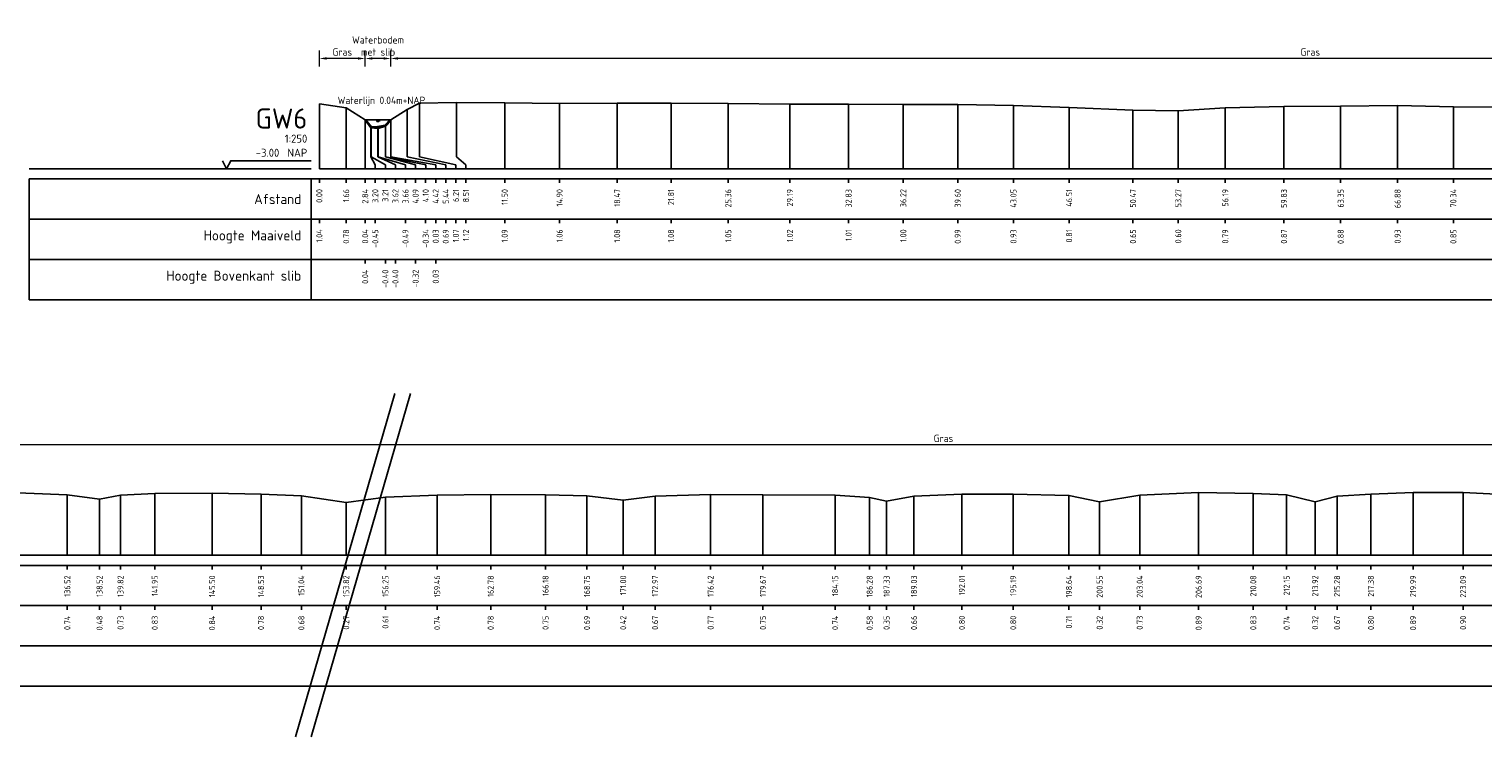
# Model space of a CAD drawing. Header units: metres. Extents: x 132725 to 140175, y 414354 to 417094.
# Tile 35 of 61: x 139832 to 139922, y 416714 to 416758. Entities that reach past the tile are written whole.
import ezdxf
from ezdxf.enums import TextEntityAlignment as Align

# ---------------------------------------------------------------- set-up
doc = ezdxf.new("R2010")
doc.units = ezdxf.units.M
doc.header["$PDMODE"] = 35
doc.header["$PDSIZE"] = 0.075
doc.layers.get('Defpoints').update_dxf_attribs({"true_color": 0x806000})
for name, color, linetype, lineweight in [('B-ME-GW-MAAIVELD-GD', 8, 'GW-MAAIVELD', 25), ('X-ME-AL-PROFIEL_BOVENKANT SLIB-GD', 42, 'Continuous', 35), ('X-XX-AL-DETAIL1-M', 7, 'Continuous', 18), ('X-XX-AL-NAP-T18', 7, 'Continuous', 18), ('X-XX-AL-TEKENBLAD_KADER_AFSNIJMARKERING-G', 7, 'Continuous', 25)]:
    doc.layers.add(name, color=color, linetype=linetype, lineweight=lineweight)
doc.layers.add('X-ME-AL-PROFIEL_WATERLIJN-GD', color=150, linetype='Continuous')
doc.layers.add('X-ME-AL-PROFIELRASTER-S', color=7, linetype='Continuous')
doc.styles.add('NLCS-ISO-ANNOTATIEF-T18', font='NLCS-ISO.ttf', dxfattribs={"height": 1.8})
doc.styles.add('NLCS-ISO-ANNOTATIVE-T18', font='NLCS-ISO.ttf', dxfattribs={"height": 1.8})
doc.linetypes.add('GW-MAAIVELD', pattern='A,12,[40,NLCS.SHX,S=1,R=0,X=0,Y=-0.5],12', length=24)
doc.dimstyles.new('NLCS-ANNOTATIEF-T18-PIJL_L2_H0', dxfattribs={"dimtxt": 2.5, "dimasz": 1.8, "dimexe": 2, "dimexo": 2, "dimgap": 0.7, "dimtad": 1, "dimzin": 0, "dimdsep": 46, "dimtxsty": 'NLCS-ISO-ANNOTATIEF-T18', "dimcen": 0, "dimdle": 2, "dimclrd": 256, "dimclre": 256, "dimclrt": 10, "dimaunit": 2, "dimadec": 0, "dimazin": 0, "dimtfac": 1, "dimtdec": 3, "dimtofl": 0, "dimtmove": 0, "dimatfit": 3, "dimfxl": 2, "dimfxlon": 1, "dimtfillclr": 256, "dimtolj": 1, "dimtzin": 0, "dimlwd": -1, "dimlwe": -1, "dimarcsym": 0})

# ---------------------------------------------------------------- blocks, each defined once
blk = doc.blocks.new('SAL-PROFIELRASTER_BALK_EIND1-D')
at = {"color": 0, "linetype": 'ByBlock', "lineweight": -2, "flags": 128}
for points in [[(0, 0), (1, 0)], [(0, -2.5), (1, -2.5)], [(0, -12.5), (1, -12.5)]]:
    blk.add_lwpolyline(points, dxfattribs=at)
blk = doc.blocks.new('SAL-PROFIELRASTER_BALK_EIND2-D')
at = {"color": 0, "linetype": 'ByBlock', "lineweight": -2}
blk.add_line((1, -12.5), (0, -12.5), dxfattribs=at)
blk = doc.blocks.new('SAL-PROFIELRASTER_BALK_DATA-D')
at = {"color": 0, "linetype": 'ByBlock', "lineweight": -2}
blk.add_lwpolyline([(0, -3.5), (0, -2.5)], dxfattribs=at)
at = {"color": 0, "linetype": 'ByBlock', "lineweight": -2, "style": 'NLCS-ISO-ANNOTATIVE-T18'}
blk.add_attdef('GETAL', text='', height=1.5, rotation=90, dxfattribs=at).set_placement((0.75, -5), align=Align.RIGHT)
blk = doc.blocks.new('SAL-PROFIELRASTER_AANHAAL-D')
at = {"color": 9, "linetype": 'ByBlock', "lineweight": -2, "flags": 128}
blk.add_lwpolyline([(0, 1), (0, 0)], dxfattribs=at)
blk = doc.blocks.new('*D108')
at = {"layer": 'Defpoints', "color": 0, "transparency": 16777216}
for p in [(139819.309, 416732.156), (139819.309, 416728.181), (139925.423, 416728.19)]:
    blk.add_point(p, dxfattribs=at)
at = {"layer": 'X-XX-AL-DETAIL1-M', "transparency": 16777216}
for p, q in [((139819.309, 416731.656), (139819.309, 416732.656)), ((139924.973, 416732.156), (139819.759, 416732.156)), ((139925.423, 416731.656), (139925.423, 416732.656))]:
    blk.add_line(p, q, dxfattribs=at)
for points in [[(139819.759, 416732.231), (139819.759, 416732.081), (139819.309, 416732.156)], [(139924.973, 416732.231), (139924.973, 416732.081), (139925.423, 416732.156)]]:
    blk.add_solid(points, dxfattribs=at)
at = {"layer": 'X-XX-AL-DETAIL1-M', "color": 10, "transparency": 16777216, "insert": (139888.841, 416732.556), "char_height": 0.45, "attachment_point": 5, "style": 'NLCS-ISO-ANNOTATIEF-T18'}
blk.add_mtext('\\A1;Gras', dxfattribs=at)
blk = doc.blocks.new('SAL-PROFIELRASTER-D')
at = {"color": 0, "linetype": 'ByBlock', "lineweight": -2, "flags": 128}
for points in [[(-2, 0), (-72, 0)], [(-24, 2), (-23, 0), (-22, 2), (-2, 2)], [(-72, -12.5), (-72, -2.5)], [(0, -2.5), (-72, -2.5)], [(-2, -12.5), (-2, -2.5)], [(0, -12.5), (-72, -12.5)]]:
    blk.add_lwpolyline(points, dxfattribs=at)
at = {"color": 0, "linetype": 'ByBlock', "lineweight": -2, "style": 'NLCS-ISO-ANNOTATIVE-T18'}
blk.add_text('NAP', height=2, dxfattribs=at).set_placement((-3, 3), align=Align.RIGHT)
blk.add_text('Afstand', height=2.5, dxfattribs=at).set_placement((-4.5, -7.5), align=Align.MIDDLE_RIGHT)
for tag, height, p in [('PROFIELNR', 5, (-3, 10)), ('SCHAAL', 2, (-3, 6.5)), ('NAP', 2, (-9.94, 3))]:
    blk.add_attdef(tag, text='', height=height, dxfattribs=at).set_placement(p, align=Align.RIGHT)
blk = doc.blocks.new('SAL-PROFIELRASTER_BALK-D')
at = {"color": 0, "linetype": 'ByBlock', "lineweight": -2}
for p, q in [((-72, -12.5), (-72, -2.5)), ((-2, -2.5), (-2, -12.5)), ((0, -12.5), (-72, -12.5))]:
    blk.add_line(p, q, dxfattribs=at)
at = {"color": 0, "linetype": 'ByBlock', "lineweight": -2, "style": 'NLCS-ISO-ANNOTATIVE-T18'}
for tag, height, p in [('TITEL1', 2.5, (-4.5, -6.5)), ('TITEL2', 1.5, (-4.5, -9.5))]:
    blk.add_attdef(tag, text='', height=height, dxfattribs=at).set_placement(p, align=Align.MIDDLE_RIGHT)
blk = doc.blocks.new('SAL-PROFIELRASTER_AANHAAL_STAGGER-D')
at = {"color": 9, "linetype": 'ByBlock', "lineweight": -2, "flags": 128}
for points in [[(0, 0), (0, -0.25)], [(0, -0.25), (1, -0.75)], [(1, -0.75), (1, -1)]]:
    blk.add_lwpolyline(points, dxfattribs=at)
blk = doc.blocks.new('*D179')
at = {"layer": 'Defpoints', "color": 0, "transparency": 16777216}
for p in [(139852.972, 416756.117), (139852.972, 416752.31), (139854.565, 416752.31)]:
    blk.add_point(p, dxfattribs=at)
at = {"layer": 'X-XX-AL-DETAIL1-M', "transparency": 16777216}
for p, q in [((139852.972, 416755.617), (139852.972, 416756.617)), ((139854.115, 416756.117), (139853.422, 416756.117)), ((139854.565, 416755.617), (139854.565, 416756.617))]:
    blk.add_line(p, q, dxfattribs=at)
for points in [[(139853.422, 416756.192), (139853.422, 416756.042), (139852.972, 416756.117)], [(139854.115, 416756.192), (139854.115, 416756.042), (139854.565, 416756.117)]]:
    blk.add_solid(points, dxfattribs=at)
at = {"layer": 'X-XX-AL-DETAIL1-M', "color": 10, "transparency": 16777216, "insert": (139853.769, 416756.892), "char_height": 0.45, "attachment_point": 5, "style": 'NLCS-ISO-ANNOTATIEF-T18'}
blk.add_mtext('\\A1;Waterbodem\\Pmet slib', dxfattribs=at)
blk = doc.blocks.new('*D186')
at = {"layer": 'Defpoints', "color": 0, "transparency": 16777216}
for p in [(139854.553, 416756.117), (139854.553, 416752.302), (139968.602, 416752.135)]:
    blk.add_point(p, dxfattribs=at)
at = {"layer": 'X-XX-AL-DETAIL1-M', "transparency": 16777216}
for p, q in [((139854.553, 416755.617), (139854.553, 416756.617)), ((139968.152, 416756.117), (139855.003, 416756.117)), ((139968.602, 416755.617), (139968.602, 416756.617))]:
    blk.add_line(p, q, dxfattribs=at)
for points in [[(139855.003, 416756.192), (139855.003, 416756.042), (139854.553, 416756.117)], [(139968.152, 416756.192), (139968.152, 416756.042), (139968.602, 416756.117)]]:
    blk.add_solid(points, dxfattribs=at)
at = {"layer": 'X-XX-AL-DETAIL1-M', "color": 10, "transparency": 16777216, "insert": (139911.59, 416756.517), "char_height": 0.45, "attachment_point": 5, "style": 'NLCS-ISO-ANNOTATIEF-T18'}
blk.add_mtext('\\A1;Gras', dxfattribs=at)
blk = doc.blocks.new('*D187')
at = {"layer": 'Defpoints', "color": 0, "transparency": 16777216}
for p in [(139850.128, 416756.117), (139850.128, 416753.305), (139852.972, 416752.31)]:
    blk.add_point(p, dxfattribs=at)
at = {"layer": 'X-XX-AL-DETAIL1-M', "transparency": 16777216}
for p, q in [((139850.128, 416755.617), (139850.128, 416756.617)), ((139852.522, 416756.117), (139850.578, 416756.117)), ((139852.972, 416755.617), (139852.972, 416756.617))]:
    blk.add_line(p, q, dxfattribs=at)
for points in [[(139850.578, 416756.192), (139850.578, 416756.042), (139850.128, 416756.117)], [(139852.522, 416756.192), (139852.522, 416756.042), (139852.972, 416756.117)]]:
    blk.add_solid(points, dxfattribs=at)
at = {"layer": 'X-XX-AL-DETAIL1-M', "color": 10, "transparency": 16777216, "insert": (139851.55, 416756.517), "char_height": 0.45, "attachment_point": 5, "style": 'NLCS-ISO-ANNOTATIEF-T18'}
blk.add_mtext('\\A1;Gras', dxfattribs=at)

msp = doc.modelspace()

# ---------------------------------------------------------------- linework, layer by layer
at = {"layer": 'B-ME-GW-MAAIVELD-GD', "ltscale": 0.1, "flags": 128}
for points in [[(139850.128, 416753.305), (139851.791, 416753.045), (139852.972, 416752.31), (139853.329, 416751.817), (139853.783, 416751.775), (139854.227, 416751.926), (139854.553, 416752.302), (139855.572, 416752.958), (139856.337, 416753.343), (139858.634, 416753.392), (139861.624, 416753.361), (139865.027, 416753.332), (139868.601, 416753.35), (139871.943, 416753.346), (139875.49, 416753.322), (139879.315, 416753.29), (139882.953, 416753.283), (139886.348, 416753.271), (139889.724, 416753.263), (139893.182, 416753.199), (139896.634, 416753.074), (139900.595, 416752.918), (139903.402, 416752.87), (139906.322, 416753.055), (139909.96, 416753.139), (139913.476, 416753.149), (139917.006, 416753.196), (139920.468, 416753.114), (139924.018, 416753.093), (139927.336, 416753.022), (139930.128, 416752.807), (139932.548, 416752.493), (139934.529, 416752.812), (139937.892, 416753.021), (139941.344, 416753.09), (139944.742, 416753.095), (139948.132, 416753.137), (139951.54, 416753.126), (139954.973, 416753.156), (139958.216, 416753.143), (139961.786, 416753.095), (139964.656, 416753.065), (139967.16, 416752.943), (139968.602, 416752.135), (139969.3, 416751.776), (139970.107, 416751.682), (139970.852, 416751.702), (139971.461, 416752.141), (139972.782, 416752.462), (139974.946, 416752.97), (139977.812, 416753.161), (139980.812, 416753.18), (139984.077, 416753.117), (139986.648, 416753.009), (139988.645, 416752.747), (139989.947, 416753), (139992.073, 416753.102), (139995.629, 416753.111), (139998.663, 416753.048), (140001.165, 416752.953), (140003.943, 416752.534), (140006.381, 416752.875), (140009.586, 416753.004), (140012.908, 416753.045), (140016.309, 416753.023), (140018.878, 416752.962), (140021.124, 416752.687), (140023.102, 416752.941), (140026.548, 416753.037), (140029.795, 416753.019), (140034.273, 416753.005), (140036.411, 416752.849), (140037.462, 416752.617), (140039.161, 416752.931), (140042.133, 416753.067), (140045.317, 416753.064), (140048.772, 416752.983), (140050.676, 416752.59), (140053.164, 416752.995), (140056.818, 416753.154), (140060.207, 416753.102), (140062.276, 416753.008), (140064.045, 416752.592), (140065.404, 416752.937), (140067.506, 416753.064), (140070.117, 416753.154), (140073.221, 416753.165), (140075.701, 416753.029), (140076.998, 416752.709), (140077.592, 416752.133), (140078.197, 416751.429), (140078.83, 416751.344), (140079.663, 416751.684), (140080.225, 416752.15), (140080.96, 416752.936), (140083.488, 416753.355), (140086.018, 416753.487), (140088.775, 416753.623), (140091.4, 416753.876), (140094.064, 416754.165), (140096.735, 416754.448), (140098.89, 416754.591), (140100.225, 416754.644), (140102.76, 416754.624), (140105.085, 416754.554), (140107.685, 416754.39), (140110.697, 416754.214), (140113.423, 416754.033), (140116.683, 416753.914), (140120.102, 416753.858), (140123.459, 416753.852), (140126.733, 416753.981), (140129.923, 416754.054), (140133.049, 416753.932), (140136.285, 416753.833), (140138.701, 416753.759), (140141.267, 416753.454), (140142.161, 416753.444), (140143.271, 416752.952), (140143.534, 416753.041), (140145.097, 416752.995), (140145.466, 416752.737), (140147.666, 416751.731), (140148.938, 416751.549), (140150.508, 416750.939)], [(139697.976, 416729.345), (139699.64, 416729.085), (139700.82, 416728.35), (139701.177, 416727.857), (139701.631, 416727.815), (139702.075, 416727.966), (139702.401, 416728.342), (139703.421, 416728.998), (139704.185, 416729.383), (139706.483, 416729.432), (139709.472, 416729.401), (139712.875, 416729.372), (139716.45, 416729.39), (139719.791, 416729.386), (139723.339, 416729.362), (139727.164, 416729.33), (139730.801, 416729.323), (139734.197, 416729.311), (139737.573, 416729.303), (139741.03, 416729.239), (139744.482, 416729.114), (139748.444, 416728.958), (139751.251, 416728.91), (139754.17, 416729.095), (139757.809, 416729.179), (139761.325, 416729.189), (139764.855, 416729.236), (139768.316, 416729.154), (139771.867, 416729.133), (139775.184, 416729.062), (139777.977, 416728.847), (139780.396, 416728.533), (139782.377, 416728.852), (139785.74, 416729.061), (139789.193, 416729.13), (139792.59, 416729.135), (139795.98, 416729.177), (139799.389, 416729.166), (139802.822, 416729.196), (139806.064, 416729.183), (139809.634, 416729.135), (139812.504, 416729.105), (139815.008, 416728.983), (139816.45, 416728.175), (139817.148, 416727.816), (139817.956, 416727.722), (139818.701, 416727.742), (139819.309, 416728.181), (139820.63, 416728.502), (139822.794, 416729.01), (139825.661, 416729.201), (139828.661, 416729.22), (139831.925, 416729.157), (139834.496, 416729.049), (139836.493, 416728.787), (139837.795, 416729.04), (139839.922, 416729.142), (139843.477, 416729.151), (139846.511, 416729.088), (139849.013, 416728.993), (139851.792, 416728.574), (139854.229, 416728.915), (139857.435, 416729.044), (139860.756, 416729.085), (139864.157, 416729.063), (139866.727, 416729.002), (139868.973, 416728.727), (139870.951, 416728.981), (139874.396, 416729.077), (139877.643, 416729.059), (139882.122, 416729.045), (139884.259, 416728.889), (139885.31, 416728.657), (139887.009, 416728.971), (139889.982, 416729.107), (139893.165, 416729.104), (139896.621, 416729.023), (139898.524, 416728.63), (139901.013, 416729.035), (139904.666, 416729.194), (139908.055, 416729.142), (139910.124, 416729.048), (139911.893, 416728.632), (139913.253, 416728.977), (139915.354, 416729.104), (139917.966, 416729.194), (139921.069, 416729.205), (139923.549, 416729.069), (139924.847, 416728.749), (139925.441, 416728.173), (139926.046, 416727.469), (139926.679, 416727.384), (139927.511, 416727.724), (139928.074, 416728.19), (139928.808, 416728.976), (139931.337, 416729.395), (139933.867, 416729.527), (139936.624, 416729.663), (139939.248, 416729.916), (139941.913, 416730.205), (139944.583, 416730.488), (139946.738, 416730.631), (139948.073, 416730.684), (139950.608, 416730.664), (139952.933, 416730.594), (139955.533, 416730.43), (139958.545, 416730.254), (139961.272, 416730.073), (139964.531, 416729.954), (139967.95, 416729.898), (139971.308, 416729.892), (139974.582, 416730.021), (139977.772, 416730.094), (139980.898, 416729.972), (139984.133, 416729.873), (139986.55, 416729.799), (139989.115, 416729.494), (139990.01, 416729.484), (139991.12, 416728.992), (139991.382, 416729.081), (139992.946, 416729.035), (139993.315, 416728.777), (139995.514, 416727.771), (139996.786, 416727.589), (139998.356, 416726.979)]]:
    msp.add_lwpolyline(points, dxfattribs=at)
at = {"layer": 'X-ME-AL-PROFIEL_BOVENKANT SLIB-GD'}
msp.add_lwpolyline([(139852.972, 416752.31), (139853.336, 416751.865), (139853.75, 416751.87), (139854.222, 416751.954), (139854.553, 416752.302)], dxfattribs=at)
at = {"layer": 'X-ME-AL-PROFIEL_WATERLIJN-GD'}
for points in [[(139852.972, 416752.31), (139854.565, 416752.31)], [(139853.642, 416752.258), (139853.892, 416752.258)], [(139853.698, 416752.208), (139853.823, 416752.208)]]:
    msp.add_lwpolyline(points, dxfattribs=at)
at = {"layer": 'X-XX-AL-TEKENBLAD_KADER_AFSNIJMARKERING-G'}
for points in [[(139848.646, 416714.044), (139854.8, 416735.341)], [(139849.628, 416714.044), (139855.782, 416735.341)]]:
    msp.add_lwpolyline(points, dxfattribs=at)

# ---------------------------------------------------------------- block references
at = {"layer": 'X-ME-AL-PROFIELRASTER-S', "xscale": 0.25, "yscale": 0.25, "zscale": 0.25}
for name, p, values in [('SAL-PROFIELRASTER-D', (139850.128, 416749.269), {'PROFIELNR': 'GW6', 'SCHAAL': '1:250', 'NAP': '-3.00'}), ('SAL-PROFIELRASTER_BALK_DATA-D', (139850.128, 416749.269), {'GETAL': '0.00'}), ('SAL-PROFIELRASTER_BALK_DATA-D', (139851.791, 416749.269), {'GETAL': '1.66'}), ('SAL-PROFIELRASTER_BALK_DATA-D', (139852.972, 416749.269), {'GETAL': '2.84'}), ('SAL-PROFIELRASTER_BALK_DATA-D', (139852.972, 416749.269), {'GETAL': '2.84'}), ('SAL-PROFIELRASTER_BALK_DATA-D', (139852.972, 416749.269), {'GETAL': '2.84'}), ('SAL-PROFIELRASTER_BALK_DATA-D', (139852.972, 416749.269), {'GETAL': '2.84'}), ('SAL-PROFIELRASTER_BALK_DATA-D', (139853.597, 416749.269), {'GETAL': '3.20'}), ('SAL-PROFIELRASTER_BALK_DATA-D', (139854.222, 416749.269), {'GETAL': '3.21'}), ('SAL-PROFIELRASTER_BALK_DATA-D', (139854.847, 416749.269), {'GETAL': '3.62'}), ('SAL-PROFIELRASTER_BALK_DATA-D', (139855.472, 416749.269), {'GETAL': '3.66'}), ('SAL-PROFIELRASTER_BALK_DATA-D', (139856.097, 416749.269), {'GETAL': '4.09'}), ('SAL-PROFIELRASTER_BALK_DATA-D', (139856.722, 416749.269), {'GETAL': '4.10'}), ('SAL-PROFIELRASTER_BALK_DATA-D', (139857.347, 416749.269), {'GETAL': '4.42'}), ('SAL-PROFIELRASTER_BALK_DATA-D', (139857.347, 416749.269), {'GETAL': '4.42'}), ('SAL-PROFIELRASTER_BALK_DATA-D', (139857.347, 416749.269), {'GETAL': '4.42'}), ('SAL-PROFIELRASTER_BALK_DATA-D', (139857.347, 416749.269), {'GETAL': '4.42'}), ('SAL-PROFIELRASTER_BALK_DATA-D', (139857.972, 416749.269), {'GETAL': '5.44'}), ('SAL-PROFIELRASTER_BALK_DATA-D', (139858.597, 416749.269), {'GETAL': '6.21'}), ('SAL-PROFIELRASTER_BALK_DATA-D', (139859.222, 416749.269), {'GETAL': '8.51'}), ('SAL-PROFIELRASTER_BALK_DATA-D', (139861.624, 416749.269), {'GETAL': '11.50'}), ('SAL-PROFIELRASTER_BALK_DATA-D', (139865.027, 416749.269), {'GETAL': '14.90'}), ('SAL-PROFIELRASTER_BALK_DATA-D', (139868.601, 416749.269), {'GETAL': '18.47'}), ('SAL-PROFIELRASTER_BALK_DATA-D', (139871.943, 416749.269), {'GETAL': '21.81'}), ('SAL-PROFIELRASTER_BALK_DATA-D', (139875.49, 416749.269), {'GETAL': '25.36'}), ('SAL-PROFIELRASTER_BALK_DATA-D', (139879.315, 416749.269), {'GETAL': '29.19'}), ('SAL-PROFIELRASTER_BALK_DATA-D', (139882.953, 416749.269), {'GETAL': '32.83'}), ('SAL-PROFIELRASTER_BALK_DATA-D', (139886.348, 416749.269), {'GETAL': '36.22'}), ('SAL-PROFIELRASTER_BALK_DATA-D', (139889.724, 416749.269), {'GETAL': '39.60'}), ('SAL-PROFIELRASTER_BALK_DATA-D', (139893.182, 416749.269), {'GETAL': '43.05'}), ('SAL-PROFIELRASTER_BALK_DATA-D', (139896.634, 416749.269), {'GETAL': '46.51'}), ('SAL-PROFIELRASTER_BALK_DATA-D', (139900.595, 416749.269), {'GETAL': '50.47'}), ('SAL-PROFIELRASTER_BALK_DATA-D', (139903.402, 416749.269), {'GETAL': '53.27'}), ('SAL-PROFIELRASTER_BALK_DATA-D', (139906.322, 416749.269), {'GETAL': '56.19'}), ('SAL-PROFIELRASTER_BALK_DATA-D', (139909.96, 416749.269), {'GETAL': '59.83'}), ('SAL-PROFIELRASTER_BALK_DATA-D', (139913.476, 416749.269), {'GETAL': '63.35'}), ('SAL-PROFIELRASTER_BALK_DATA-D', (139917.006, 416749.269), {'GETAL': '66.88'}), ('SAL-PROFIELRASTER_BALK_DATA-D', (139920.468, 416749.269), {'GETAL': '70.34'}), ('SAL-PROFIELRASTER_BALK-D', (139850.128, 416746.769), {'TITEL1': 'Hoogte Maaiveld'}), ('SAL-PROFIELRASTER_BALK_DATA-D', (139850.128, 416746.769), {'GETAL': '1.04'}), ('SAL-PROFIELRASTER_BALK_DATA-D', (139851.791, 416746.769), {'GETAL': '0.78'}), ('SAL-PROFIELRASTER_BALK_DATA-D', (139852.972, 416746.769), {'GETAL': '0.04'}), ('SAL-PROFIELRASTER_BALK_DATA-D', (139853.597, 416746.769), {'GETAL': '-0.45'}), ('SAL-PROFIELRASTER_BALK_DATA-D', (139855.472, 416746.769), {'GETAL': '-0.49'}), ('SAL-PROFIELRASTER_BALK_DATA-D', (139856.722, 416746.769), {'GETAL': '-0.34'}), ('SAL-PROFIELRASTER_BALK_DATA-D', (139857.347, 416746.769), {'GETAL': '0.03'}), ('SAL-PROFIELRASTER_BALK_DATA-D', (139857.972, 416746.769), {'GETAL': '0.69'}), ('SAL-PROFIELRASTER_BALK_DATA-D', (139858.597, 416746.769), {'GETAL': '1.07'}), ('SAL-PROFIELRASTER_BALK_DATA-D', (139859.222, 416746.769), {'GETAL': '1.12'}), ('SAL-PROFIELRASTER_BALK_DATA-D', (139861.624, 416746.769), {'GETAL': '1.09'}), ('SAL-PROFIELRASTER_BALK_DATA-D', (139865.027, 416746.769), {'GETAL': '1.06'}), ('SAL-PROFIELRASTER_BALK_DATA-D', (139868.601, 416746.769), {'GETAL': '1.08'}), ('SAL-PROFIELRASTER_BALK_DATA-D', (139871.943, 416746.769), {'GETAL': '1.08'}), ('SAL-PROFIELRASTER_BALK_DATA-D', (139875.49, 416746.769), {'GETAL': '1.05'}), ('SAL-PROFIELRASTER_BALK_DATA-D', (139879.315, 416746.769), {'GETAL': '1.02'}), ('SAL-PROFIELRASTER_BALK_DATA-D', (139882.953, 416746.769), {'GETAL': '1.01'}), ('SAL-PROFIELRASTER_BALK_DATA-D', (139886.348, 416746.769), {'GETAL': '1.00'}), ('SAL-PROFIELRASTER_BALK_DATA-D', (139889.724, 416746.769), {'GETAL': '0.99'}), ('SAL-PROFIELRASTER_BALK_DATA-D', (139893.182, 416746.769), {'GETAL': '0.93'}), ('SAL-PROFIELRASTER_BALK_DATA-D', (139896.634, 416746.769), {'GETAL': '0.81'}), ('SAL-PROFIELRASTER_BALK_DATA-D', (139900.595, 416746.769), {'GETAL': '0.65'}), ('SAL-PROFIELRASTER_BALK_DATA-D', (139903.402, 416746.769), {'GETAL': '0.60'}), ('SAL-PROFIELRASTER_BALK_DATA-D', (139906.322, 416746.769), {'GETAL': '0.79'}), ('SAL-PROFIELRASTER_BALK_DATA-D', (139909.96, 416746.769), {'GETAL': '0.87'}), ('SAL-PROFIELRASTER_BALK_DATA-D', (139913.476, 416746.769), {'GETAL': '0.88'}), ('SAL-PROFIELRASTER_BALK_DATA-D', (139917.006, 416746.769), {'GETAL': '0.93'}), ('SAL-PROFIELRASTER_BALK_DATA-D', (139920.468, 416746.769), {'GETAL': '0.85'}), ('SAL-PROFIELRASTER_BALK-D', (139850.128, 416744.269), {'TITEL1': 'Hoogte Bovenkant slib'}), ('SAL-PROFIELRASTER_BALK_DATA-D', (139852.972, 416744.269), {'GETAL': '0.04'}), ('SAL-PROFIELRASTER_BALK_DATA-D', (139854.222, 416744.269), {'GETAL': '-0.40'}), ('SAL-PROFIELRASTER_BALK_DATA-D', (139854.847, 416744.269), {'GETAL': '-0.40'}), ('SAL-PROFIELRASTER_BALK_DATA-D', (139856.097, 416744.269), {'GETAL': '-0.32'}), ('SAL-PROFIELRASTER_BALK_DATA-D', (139857.347, 416744.269), {'GETAL': '0.03'}), ('SAL-PROFIELRASTER_BALK_DATA-D', (139834.496, 416725.309), {'GETAL': '136.52'}), ('SAL-PROFIELRASTER_BALK_DATA-D', (139836.493, 416725.309), {'GETAL': '138.52'}), ('SAL-PROFIELRASTER_BALK_DATA-D', (139837.795, 416725.309), {'GETAL': '139.82'}), ('SAL-PROFIELRASTER_BALK_DATA-D', (139839.922, 416725.309), {'GETAL': '141.95'}), ('SAL-PROFIELRASTER_BALK_DATA-D', (139843.477, 416725.309), {'GETAL': '145.50'}), ('SAL-PROFIELRASTER_BALK_DATA-D', (139846.511, 416725.309), {'GETAL': '148.53'}), ('SAL-PROFIELRASTER_BALK_DATA-D', (139849.013, 416725.309), {'GETAL': '151.04'}), ('SAL-PROFIELRASTER_BALK_DATA-D', (139851.792, 416725.309), {'GETAL': '153.82'}), ('SAL-PROFIELRASTER_BALK_DATA-D', (139854.229, 416725.309), {'GETAL': '156.25'}), ('SAL-PROFIELRASTER_BALK_DATA-D', (139857.435, 416725.309), {'GETAL': '159.46'}), ('SAL-PROFIELRASTER_BALK_DATA-D', (139860.756, 416725.309), {'GETAL': '162.78'}), ('SAL-PROFIELRASTER_BALK_DATA-D', (139864.157, 416725.309), {'GETAL': '166.18'}), ('SAL-PROFIELRASTER_BALK_DATA-D', (139866.727, 416725.309), {'GETAL': '168.75'}), ('SAL-PROFIELRASTER_BALK_DATA-D', (139868.973, 416725.309), {'GETAL': '171.00'}), ('SAL-PROFIELRASTER_BALK_DATA-D', (139870.951, 416725.309), {'GETAL': '172.97'}), ('SAL-PROFIELRASTER_BALK_DATA-D', (139874.396, 416725.309), {'GETAL': '176.42'}), ('SAL-PROFIELRASTER_BALK_DATA-D', (139877.643, 416725.309), {'GETAL': '179.67'}), ('SAL-PROFIELRASTER_BALK_DATA-D', (139882.122, 416725.309), {'GETAL': '184.15'}), ('SAL-PROFIELRASTER_BALK_DATA-D', (139884.259, 416725.309), {'GETAL': '186.28'}), ('SAL-PROFIELRASTER_BALK_DATA-D', (139885.31, 416725.309), {'GETAL': '187.33'}), ('SAL-PROFIELRASTER_BALK_DATA-D', (139887.009, 416725.309), {'GETAL': '189.03'}), ('SAL-PROFIELRASTER_BALK_DATA-D', (139889.982, 416725.309), {'GETAL': '192.01'}), ('SAL-PROFIELRASTER_BALK_DATA-D', (139893.165, 416725.309), {'GETAL': '195.19'}), ('SAL-PROFIELRASTER_BALK_DATA-D', (139896.621, 416725.309), {'GETAL': '198.64'}), ('SAL-PROFIELRASTER_BALK_DATA-D', (139898.524, 416725.309), {'GETAL': '200.55'}), ('SAL-PROFIELRASTER_BALK_DATA-D', (139901.013, 416725.309), {'GETAL': '203.04'}), ('SAL-PROFIELRASTER_BALK_DATA-D', (139904.666, 416725.309), {'GETAL': '206.69'}), ('SAL-PROFIELRASTER_BALK_DATA-D', (139908.055, 416725.309), {'GETAL': '210.08'}), ('SAL-PROFIELRASTER_BALK_DATA-D', (139910.124, 416725.309), {'GETAL': '212.15'}), ('SAL-PROFIELRASTER_BALK_DATA-D', (139911.893, 416725.309), {'GETAL': '213.92'}), ('SAL-PROFIELRASTER_BALK_DATA-D', (139913.253, 416725.309), {'GETAL': '215.28'}), ('SAL-PROFIELRASTER_BALK_DATA-D', (139915.354, 416725.309), {'GETAL': '217.38'}), ('SAL-PROFIELRASTER_BALK_DATA-D', (139917.966, 416725.309), {'GETAL': '219.99'}), ('SAL-PROFIELRASTER_BALK_DATA-D', (139921.069, 416725.309), {'GETAL': '223.09'}), ('SAL-PROFIELRASTER_BALK_DATA-D', (139834.496, 416722.809), {'GETAL': '0.74'}), ('SAL-PROFIELRASTER_BALK_DATA-D', (139836.493, 416722.809), {'GETAL': '0.48'}), ('SAL-PROFIELRASTER_BALK_DATA-D', (139837.795, 416722.809), {'GETAL': '0.73'}), ('SAL-PROFIELRASTER_BALK_DATA-D', (139839.922, 416722.809), {'GETAL': '0.83'}), ('SAL-PROFIELRASTER_BALK_DATA-D', (139843.477, 416722.809), {'GETAL': '0.84'}), ('SAL-PROFIELRASTER_BALK_DATA-D', (139846.511, 416722.809), {'GETAL': '0.78'}), ('SAL-PROFIELRASTER_BALK_DATA-D', (139849.013, 416722.809), {'GETAL': '0.68'}), ('SAL-PROFIELRASTER_BALK_DATA-D', (139851.792, 416722.809), {'GETAL': '0.27'}), ('SAL-PROFIELRASTER_BALK_DATA-D', (139854.229, 416722.809), {'GETAL': '0.61'}), ('SAL-PROFIELRASTER_BALK_DATA-D', (139857.435, 416722.809), {'GETAL': '0.74'}), ('SAL-PROFIELRASTER_BALK_DATA-D', (139860.756, 416722.809), {'GETAL': '0.78'}), ('SAL-PROFIELRASTER_BALK_DATA-D', (139864.157, 416722.809), {'GETAL': '0.75'}), ('SAL-PROFIELRASTER_BALK_DATA-D', (139866.727, 416722.809), {'GETAL': '0.69'}), ('SAL-PROFIELRASTER_BALK_DATA-D', (139868.973, 416722.809), {'GETAL': '0.42'}), ('SAL-PROFIELRASTER_BALK_DATA-D', (139870.951, 416722.809), {'GETAL': '0.67'}), ('SAL-PROFIELRASTER_BALK_DATA-D', (139874.396, 416722.809), {'GETAL': '0.77'}), ('SAL-PROFIELRASTER_BALK_DATA-D', (139877.643, 416722.809), {'GETAL': '0.75'}), ('SAL-PROFIELRASTER_BALK_DATA-D', (139882.122, 416722.809), {'GETAL': '0.74'}), ('SAL-PROFIELRASTER_BALK_DATA-D', (139884.259, 416722.809), {'GETAL': '0.58'}), ('SAL-PROFIELRASTER_BALK_DATA-D', (139885.31, 416722.809), {'GETAL': '0.35'}), ('SAL-PROFIELRASTER_BALK_DATA-D', (139887.009, 416722.809), {'GETAL': '0.66'}), ('SAL-PROFIELRASTER_BALK_DATA-D', (139889.982, 416722.809), {'GETAL': '0.80'}), ('SAL-PROFIELRASTER_BALK_DATA-D', (139893.165, 416722.809), {'GETAL': '0.80'}), ('SAL-PROFIELRASTER_BALK_DATA-D', (139896.621, 416722.809), {'GETAL': '0.71'}), ('SAL-PROFIELRASTER_BALK_DATA-D', (139898.524, 416722.809), {'GETAL': '0.32'}), ('SAL-PROFIELRASTER_BALK_DATA-D', (139901.013, 416722.809), {'GETAL': '0.73'}), ('SAL-PROFIELRASTER_BALK_DATA-D', (139904.666, 416722.809), {'GETAL': '0.89'}), ('SAL-PROFIELRASTER_BALK_DATA-D', (139908.055, 416722.809), {'GETAL': '0.83'}), ('SAL-PROFIELRASTER_BALK_DATA-D', (139910.124, 416722.809), {'GETAL': '0.74'}), ('SAL-PROFIELRASTER_BALK_DATA-D', (139911.893, 416722.809), {'GETAL': '0.32'}), ('SAL-PROFIELRASTER_BALK_DATA-D', (139913.253, 416722.809), {'GETAL': '0.67'}), ('SAL-PROFIELRASTER_BALK_DATA-D', (139915.354, 416722.809), {'GETAL': '0.80'}), ('SAL-PROFIELRASTER_BALK_DATA-D', (139917.966, 416722.809), {'GETAL': '0.89'}), ('SAL-PROFIELRASTER_BALK_DATA-D', (139921.069, 416722.809), {'GETAL': '0.90'})]:
    msp.add_blockref(name, p, dxfattribs=at).add_auto_attribs(values)
at = {"layer": 'X-ME-AL-PROFIELRASTER-S'}
for p, yscale in [((139850.128, 416749.269), 4.036), ((139851.791, 416749.269), 3.776), ((139855.572, 416750.269), 2.689), ((139856.337, 416750.269), 3.074), ((139858.634, 416750.269), 3.123), ((139861.624, 416749.269), 4.092000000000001), ((139865.027, 416749.269), 4.063), ((139868.601, 416749.269), 4.081), ((139871.943, 416749.269), 4.077), ((139875.49, 416749.269), 4.053), ((139879.315, 416749.269), 4.021), ((139882.953, 416749.269), 4.014), ((139886.348, 416749.269), 4.002), ((139889.724, 416749.269), 3.994), ((139893.182, 416749.269), 3.93), ((139896.634, 416749.269), 3.805), ((139900.595, 416749.269), 3.649), ((139903.402, 416749.269), 3.601), ((139906.322, 416749.269), 3.786), ((139909.96, 416749.269), 3.87), ((139913.476, 416749.269), 3.88), ((139917.006, 416749.269), 3.927), ((139920.468, 416749.269), 3.845), ((139852.972, 416749.269), 3.041), ((139852.972, 416749.269), 3.041), ((139852.972, 416749.269), 3.041), ((139852.972, 416749.269), 3.041), ((139853.329, 416750.269), 1.548), ((139853.336, 416750.269), 1.596), ((139853.75, 416750.269), 1.601), ((139853.783, 416750.269), 1.506), ((139854.222, 416750.269), 1.685), ((139854.227, 416750.269), 1.657), ((139854.553, 416750.269), 2.033), ((139854.553, 416750.269), 2.033), ((139854.553, 416750.269), 2.033), ((139854.553, 416750.269), 2.033), ((139839.922, 416725.309), 3.833), ((139843.477, 416725.309), 3.842), ((139846.511, 416725.309), 3.779), ((139860.756, 416725.309), 3.776), ((139864.157, 416725.309), 3.754), ((139874.396, 416725.309), 3.768), ((139877.643, 416725.309), 3.75), ((139889.982, 416725.309), 3.798), ((139893.165, 416725.309), 3.795), ((139904.666, 416725.309), 3.885), ((139908.055, 416725.309), 3.833), ((139915.354, 416725.309), 3.795), ((139917.966, 416725.309), 3.885), ((139921.069, 416725.309), 3.896), ((139834.496, 416725.309), 3.74), ((139836.493, 416725.309), 3.478), ((139837.795, 416725.309), 3.731), ((139849.013, 416725.309), 3.684), ((139851.792, 416725.309), 3.265), ((139854.229, 416725.309), 3.606), ((139857.435, 416725.309), 3.735), ((139866.727, 416725.309), 3.693), ((139868.973, 416725.309), 3.418), ((139870.951, 416725.309), 3.672), ((139882.122, 416725.309), 3.736), ((139884.259, 416725.309), 3.58), ((139885.31, 416725.309), 3.348), ((139887.009, 416725.309), 3.662), ((139896.621, 416725.309), 3.714), ((139898.524, 416725.309), 3.321), ((139901.013, 416725.309), 3.726), ((139910.124, 416725.309), 3.739), ((139911.893, 416725.309), 3.323), ((139913.253, 416725.309), 3.668)]:
    msp.add_blockref('SAL-PROFIELRASTER_AANHAAL-D', p, dxfattribs=dict(at, yscale=yscale))
for p, xscale, zscale in [((139853.329, 416750.269), 0.2681078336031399, 0.2681078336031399), ((139853.336, 416750.269), 0.8857186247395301, 0.8857186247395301), ((139853.75, 416750.269), 1.09684974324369, 1.09684974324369), ((139853.783, 416750.269), 1.6890888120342, 1.6890888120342), ((139854.222, 416750.269), 1.87541669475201, 1.87541669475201), ((139854.227, 416750.269), 2.49548929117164, 2.49548929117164), ((139854.553, 416750.269), 2.79414368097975, 2.79414368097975), ((139854.553, 416750.269), 2.79414368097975, 2.79414368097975), ((139854.553, 416750.269), 2.79414368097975, 2.79414368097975), ((139854.553, 416750.269), 2.79414368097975, 2.79414368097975), ((139855.572, 416750.269), 2.39955711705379, 2.39955711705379), ((139856.337, 416750.269), 2.26036289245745, 2.26036289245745), ((139858.634, 416750.269), 0.58755607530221, 0.58755607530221)]:
    msp.add_blockref('SAL-PROFIELRASTER_AANHAAL_STAGGER-D', p, dxfattribs=dict(at, xscale=xscale, zscale=zscale))
at = {"layer": 'X-ME-AL-PROFIELRASTER-S', "xscale": 301, "yscale": 0.25, "zscale": 298.1629263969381}
for name, p in [('SAL-PROFIELRASTER_BALK_EIND1-D', (139850.128, 416749.269)), ('SAL-PROFIELRASTER_BALK_EIND2-D', (139850.128, 416746.769)), ('SAL-PROFIELRASTER_BALK_EIND2-D', (139850.128, 416744.269)), ('SAL-PROFIELRASTER_BALK_EIND1-D', (139697.976, 416725.309)), ('SAL-PROFIELRASTER_BALK_EIND2-D', (139697.976, 416722.809)), ('SAL-PROFIELRASTER_BALK_EIND2-D', (139697.976, 416720.309))]:
    msp.add_blockref(name, p, dxfattribs=at)

# ---------------------------------------------------------------- texts
at = {"layer": 'X-XX-AL-NAP-T18', "color": 10, "insert": (139851.264, 416753.159), "char_height": 0.45, "width": 15.43377, "attachment_point": 7, "style": 'NLCS-ISO-ANNOTATIEF-T18'}
msp.add_mtext('Waterlijn 0.04m+NAP', dxfattribs=at)

# ---------------------------------------------------------------- dimensions: what is measured, and where the dimension line sits
at = {"layer": 'X-XX-AL-DETAIL1-M'}
for base, p1, p2, text, picture, middle in [((139852.972, 416756.117), (139854.565, 416752.31), (139852.972, 416752.31), 'Waterbodem\\Pmet slib', '*D179', (139853.769, 416756.117)), ((139850.128, 416756.117), (139852.972, 416752.31), (139850.128, 416753.305), 'Gras', '*D187', (139851.55, 416756.117)), ((139854.553, 416756.117), (139968.602, 416752.135), (139854.553, 416752.302), 'Gras', '*D186', (139911.59, 416756.117)), ((139819.309, 416732.156), (139925.423, 416728.19), (139819.309, 416728.181), 'Gras', '*D108', (139888.841, 416732.156))]:
    dim = msp.add_linear_dim(base=base, p1=p1, p2=p2, text=text, dimstyle='NLCS-ANNOTATIEF-T18-PIJL_L2_H0', dxfattribs=at)
    dim.commit()
    dim.dimension.update_dxf_attribs({"geometry": picture, "text_midpoint": middle, "dimtype": 160})

doc.saveas('drawing.dxf')
